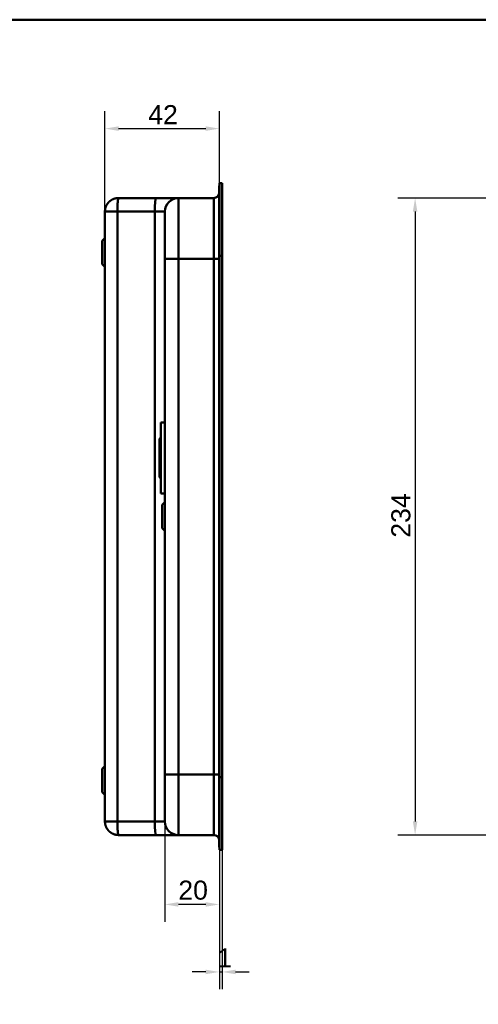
# Model space of a CAD drawing. Header units: millimetres. Extents: x 20 to 833, y 20 to 574.
# Tile 11 of 13: x 358 to 527, y 212 to 574. Entities that reach past the tile are written whole.
import ezdxf
from ezdxf.enums import TextEntityAlignment as Align

# ---------------------------------------------------------------- set-up
doc = ezdxf.new("R2010")
doc.units = ezdxf.units.MM
doc.header["$LTSCALE"] = 2
for name, color, linetype, lineweight in [('Bemaßungen(DIN)', 7, 'Continuous', 25), ('Sichtbare Kanten(DIN)', 7, 'Continuous', 50), ('Sichtbare tangentiale Kanten(DIN)', 7, 'Continuous', 50), ('Skizziergeometrie(DIN)', 7, 'Continuous', 50), ('Skizzierlinie(DIN)', 7, 'Continuous', 25), ('Symbole(DIN)', 7, 'Continuous', 25)]:
    doc.layers.add(name, color=color, linetype=linetype, lineweight=lineweight)
doc.styles.add('Aktuell-DIN', font='arial.ttf')
doc.styles.add('STANDARD-DIN~0', font='arial.ttf')
doc.styles.add('Textstil10', font='arial.ttf')
doc.styles.add('Textstil41', font='arial.ttf', dxfattribs={"width": 0.8})
doc.styles.add('Textstil83', font='arial.ttf', dxfattribs={"width": 0.8})
doc.dimstyles.new('CAD-LAN', dxfattribs={"dimscale": 2, "dimtxt": 3.5, "dimasz": 2.5, "dimexe": 3.175, "dimexo": 0, "dimgap": 0.8, "dimtad": 1, "dimrnd": 1e-08, "dimtxsty": 'STANDARD-DIN~0', "dimcen": 0.09, "dimdle": 10, "dimclrd": 250, "dimclre": 250, "dimclrt": 250, "dimadec": 0, "dimazin": 2, "dimtfac": 1, "dimtmove": 0, "dimatfit": 3, "dimfxl": 1, "dimtolj": 1, "dimtzin": 0, "dimlwd": 25, "dimlwe": 25, "dimarcsym": 0})

# ---------------------------------------------------------------- blocks, each defined once
blk = doc.blocks.new('Ränder Standardrahmen')
at = {"layer": 'Skizziergeometrie(DIN)', "flags": 128}
blk.add_lwpolyline([(10, 10), (10, 287), (410, 287), (410, 10), (10, 10)], dxfattribs=at)
blk = doc.blocks.new('Schriftfelder Heusser')
at = {"layer": 'Skizziergeometrie(DIN)'}
for p, q in [((101, 229.92), (101, 236.92)), ((101, 236.92), (291, 236.92)), ((111, 229.92), (111, 236.92)), ((123, 229.92), (123, 236.92)), ((232, 229.92), (232, 236.92)), ((256, 229.92), (256, 236.92)), ((291, 236.92), (291, 229.92)), ((101, 191.42), (101, 229.92)), ((101, 229.92), (291, 229.92)), ((111, 229.92), (111, 221.42)), ((123, 229.92), (123, 221.42)), ((232, 229.92), (232, 221.42)), ((256, 229.92), (256, 221.42)), ((291, 229.92), (291, 191.42)), ((101, 221.42), (291, 221.42)), ((150, 221.42), (150, 204.42)), ((198.85, 221.42), (198.85, 204.42)), ((216.35, 221.42), (216.35, 204.42)), ((238.35, 221.42), (238.35, 204.42)), ((278, 221.42), (278, 191.42)), ((278, 208.67), (291, 208.67)), ((101, 204.42), (291, 204.42)), ((142, 204.42), (142, 191.42)), ((236, 204.42), (236, 191.42)), ((278, 200.17), (291, 200.17)), ((291, 191.42), (101, 191.42))]:
    blk.add_line(p, q, dxfattribs=at)
at = {"layer": 'Skizzierlinie(DIN)'}
for p, q in [((113.5, 221.42), (113.5, 204.42)), ((118, 221.42), (118, 204.42)), ((162.35, 221.42), (162.35, 204.42)), ((166.85, 221.42), (166.85, 204.42)), ((113.5, 217.17), (150, 217.17)), ((162.35, 217.17), (278, 217.17)), ((113.5, 212.92), (150, 212.92)), ((162.35, 212.92), (278, 212.92)), ((113.5, 208.67), (150, 208.67)), ((162.35, 208.67), (278, 208.67))]:
    blk.add_line(p, q, dxfattribs=at)
for centre in [(115.75, 219.25), (164.6, 219.25), (115.75, 215.04), (164.6, 215.04), (115.75, 210.79), (164.6, 210.79), (115.75, 206.54), (164.6, 206.54)]:
    blk.add_circle(centre, 1.75, dxfattribs=at)
at = {"layer": 'Symbole(DIN)', "color": 7, "insert": (293.33, 191.7), "char_height": 1.5, "width": 182.3003, "attachment_point": 1, "rotation": 90, "line_spacing_factor": 0.944221, "style": 'Aktuell-DIN'}
blk.add_mtext('\\fArial|b0|i0;\\H1.5000;Die Schlossfabrik Heusser AG ist Eigentümerin dieses Dokumentes und behält sich alle Rechte an diesem und dem dargestellten Gegenstand vor. Der Empfänger anerkennt diese Rechte\\Pund wird das Dokument nicht ohne schriftliche Ermächtigung der Eigentümerin Dritten zugänglich machen oder zu anderen Zwecken verwenden, zu dem es ihm übergeben worden ist.\\P ', dxfattribs=at)
at = {"layer": 'Symbole(DIN)', "color": 179, "true_color": 0x262659, "style": 'Aktuell-DIN'}
for s, insert, char_height, attachment_point in [('Pos.', (106, 227), 2.489, 2), ('Menge', (117, 227), 2.489, 2), ('Benennung', (125.81, 225.38), 2.489, 4), ('B-Nummer', (234.74, 225.62), 2.489, 4), ('Material', (265.02, 225.62), 2.489, 5), ('\\fArial|b0|i0;a', (115.81, 219.53), 2, 5), ('\\fArial|b0|i0;e', (164.54, 219.53), 2, 5), ('\\fArial|b0|i0;Gezeichnet', (200.05, 219.23), 2, 4), ('\\fArial|b0|i0;b', (115.75, 215), 2, 5), ('\\fArial|b0|i0;f', (164.55, 215.06), 2, 5), ('\\fArial|b0|i0;Freigegeben', (199.92, 216), 2, 1), ('\\fArial|b0|i0;Projekt', (200, 211.98), 2, 1), ('\\fArial|b0|i0;c', (115.75, 211.01), 2, 5), ('\\fArial|b0|i0;g', (164.63, 211.05), 2, 5), ('\\fArial|b0|i0;d', (115.76, 206.55), 2, 5), ('\\fArial|b0|i0;h', (164.55, 206.57), 2, 5), ('\\fArial|b0|i0;CAD-Nr.', (200, 207.5), 2, 1), ('\\fArial|b0|i0;\\H2.0000;Massstab', (284.39, 206.37), 2, 5), ('\\fArial|b0|i0;\\H2.0000;Baugruppe', (143.1, 203.73), 2, 1), ('\\fArial|b0|i0;Zeichnungs-Nr.', (237, 203.5), 2, 1), ('\\fArial|b0|i0;\\H2.5000;4853 Murgenthal', (113.33, 192.46), 2.5, 7)]:
    blk.add_mtext(s, dxfattribs=dict(at, insert=insert, char_height=char_height, attachment_point=attachment_point))
at = {"layer": 'Symbole(DIN)', "color": 179, "true_color": 0x262659, "attachment_point": 5, "style": 'Aktuell-DIN'}
for s, insert, char_height, width in [('Änd.', (107.21, 213), 2.489, 12.3494), ('Änd.', (156.12, 212.76), 2.489, 12.3494), ('\\fArial|b0|i0;Änderung', (284.51, 202.33), 2, 12.1143)]:
    blk.add_mtext(s, dxfattribs=dict(at, insert=insert, char_height=char_height, width=width))
at = {"layer": 'Symbole(DIN)', "color": 7, "insert": (143.1, 196.62), "char_height": 4.5, "width": 90.18, "attachment_point": 4, "style": 'Aktuell-DIN'}
blk.add_mtext('\\fArial|b0|i0;\\W0.90;\\H4.5000;Heusser-Muschel Serie 9  EN179', dxfattribs=at)
at = {"layer": 'Symbole(DIN)', "color": 179, "true_color": 0x262659, "style": 'Textstil10'}
blk.add_attdef('ERSTELLUNGSDATUM_001', (217.23, 218.29), '', height=2, dxfattribs=at)
at = {"layer": 'Symbole(DIN)', "color": 179, "true_color": 0x262659}
for tag, height, style, p in [('AUTOR', 2.49, 'Aktuell-DIN', (240.03, 219.26)), ('KONTROLLDATUM', 2, 'Textstil10', (217.42, 215.04)), ('KONTROLLIERT_VON', 2, 'Textstil10', (239.98, 215.05))]:
    blk.add_attdef(tag, text='', height=height, dxfattribs=dict(at, style=style)).set_placement(p, align=Align.MIDDLE_LEFT)
at = {"layer": 'Symbole(DIN)', "color": 7, "style": 'Textstil83', "width": 0.8}
blk.add_attdef('Anfänglicher_Ansichtsmaßstab_001', (281.57, 213.34), '', height=2.3, dxfattribs=at)
at = {"layer": 'Symbole(DIN)', "color": 179, "true_color": 0x262659, "style": 'Textstil10'}
blk.add_attdef('PROJEKT', text='', height=2, dxfattribs=at).set_placement((217.77, 209.72), align=Align.BOTTOM_LEFT)
at = {"layer": 'Symbole(DIN)', "color": 7, "style": 'Textstil41', "width": 0.8}
blk.add_attdef('STATUS', text='', height=5, dxfattribs=at).set_placement((284.53, 195.86), align=Align.MIDDLE_CENTER)
blk = doc.blocks.new('*D18')
at = {"layer": 'Bemaßungen(DIN)', "color": 250, "linetype": 'Continuous', "lineweight": 25, "true_color": 0x3f3f3f, "transparency": 16777216}
for p, q in [((571.39, 508.49), (497.04, 508.49)), ((503.39, 503.49), (503.39, 279.49)), ((571.39, 274.49), (497.04, 274.49))]:
    blk.add_line(p, q, dxfattribs=at)
at = {"layer": 'Bemaßungen(DIN)', "color": 250, "linetype": 'Continuous', "true_color": 0x3f3f3f, "transparency": 16777216}
for points in [[(502.56, 503.49), (504.22, 503.49), (503.39, 508.49)], [(502.56, 279.49), (504.22, 279.49), (503.39, 274.49)]]:
    blk.add_solid(points, dxfattribs=at)
at = {"layer": 'Defpoints', "color": 0, "linetype": 'Continuous', "transparency": 16777216}
for p in [(571.39, 508.49), (503.39, 274.49), (571.39, 274.49)]:
    blk.add_point(p, dxfattribs=at)
at = {"layer": 'Bemaßungen(DIN)', "color": 250, "linetype": 'Continuous', "lineweight": 25, "true_color": 0x3f3f3f, "transparency": 16777216, "insert": (494.64, 383.71), "char_height": 7, "attachment_point": 1, "rotation": 90, "style": 'STANDARD-DIN~0'}
blk.add_mtext('\\A1;234', dxfattribs=at)
blk = doc.blocks.new('*D20')
at = {"layer": 'Bemaßungen(DIN)', "color": 250, "linetype": 'Continuous', "lineweight": 25, "true_color": 0x3f3f3f, "transparency": 16777216}
for p, q in [((389.46, 503.49), (389.46, 540.34)), ((431.49, 513.99), (431.49, 540.34)), ((394.46, 533.99), (426.49, 533.99))]:
    blk.add_line(p, q, dxfattribs=at)
at = {"layer": 'Bemaßungen(DIN)', "color": 250, "linetype": 'Continuous', "true_color": 0x3f3f3f, "transparency": 16777216}
for points in [[(394.46, 534.82), (394.46, 533.16), (389.46, 533.99)], [(426.49, 534.82), (426.49, 533.16), (431.49, 533.99)]]:
    blk.add_solid(points, dxfattribs=at)
at = {"layer": 'Defpoints', "color": 0, "linetype": 'Continuous', "transparency": 16777216}
for p in [(431.49, 533.99), (431.49, 513.99), (389.46, 503.49)]:
    blk.add_point(p, dxfattribs=at)
at = {"layer": 'Bemaßungen(DIN)', "color": 250, "linetype": 'Continuous', "lineweight": 25, "true_color": 0x3f3f3f, "transparency": 16777216, "insert": (405.36, 542.62), "char_height": 7, "attachment_point": 1, "style": 'STANDARD-DIN~0'}
blk.add_mtext('\\A1;42', dxfattribs=at)
blk = doc.blocks.new('*D21')
at = {"layer": 'Bemaßungen(DIN)', "color": 250, "linetype": 'Continuous', "lineweight": 25, "true_color": 0x3f3f3f, "transparency": 16777216}
for p, q in [((411.46, 279.49), (411.46, 242.64)), ((431.49, 268.99), (431.49, 242.64)), ((426.49, 248.99), (416.46, 248.99))]:
    blk.add_line(p, q, dxfattribs=at)
at = {"layer": 'Bemaßungen(DIN)', "color": 250, "linetype": 'Continuous', "true_color": 0x3f3f3f, "transparency": 16777216}
for points in [[(416.46, 249.82), (416.46, 248.16), (411.46, 248.99)], [(426.49, 249.82), (426.49, 248.16), (431.49, 248.99)]]:
    blk.add_solid(points, dxfattribs=at)
at = {"layer": 'Defpoints', "color": 0, "linetype": 'Continuous', "transparency": 16777216}
for p in [(411.46, 279.49), (431.49, 268.99), (411.46, 248.99)]:
    blk.add_point(p, dxfattribs=at)
at = {"layer": 'Bemaßungen(DIN)', "color": 250, "linetype": 'Continuous', "lineweight": 25, "true_color": 0x3f3f3f, "transparency": 16777216, "insert": (416.41, 257.74), "char_height": 7, "attachment_point": 1, "style": 'STANDARD-DIN~0'}
blk.add_mtext('\\A1;20', dxfattribs=at)
blk = doc.blocks.new('*D22')
at = {"layer": 'Bemaßungen(DIN)', "color": 250, "linetype": 'Continuous', "lineweight": 25, "true_color": 0x3f3f3f, "transparency": 16777216}
for p, q in [((431.49, 268.99), (431.49, 217.84)), ((432.46, 268.99), (432.46, 217.84)), ((426.49, 224.19), (421.49, 224.19)), ((431.49, 224.19), (432.46, 224.19)), ((437.46, 224.19), (442.46, 224.19))]:
    blk.add_line(p, q, dxfattribs=at)
at = {"layer": 'Bemaßungen(DIN)', "color": 250, "linetype": 'Continuous', "true_color": 0x3f3f3f, "transparency": 16777216}
for points in [[(426.49, 225.02), (426.49, 223.35), (431.49, 224.19)], [(437.46, 225.02), (437.46, 223.35), (432.46, 224.19)]]:
    blk.add_solid(points, dxfattribs=at)
at = {"layer": 'Defpoints', "color": 0, "linetype": 'Continuous', "transparency": 16777216}
for p in [(431.49, 268.99), (432.46, 268.99), (432.46, 224.19)]:
    blk.add_point(p, dxfattribs=at)
at = {"layer": 'Bemaßungen(DIN)', "color": 250, "linetype": 'Continuous', "lineweight": 25, "true_color": 0x3f3f3f, "transparency": 16777216, "insert": (430.69, 232.82), "char_height": 7, "attachment_point": 1, "style": 'STANDARD-DIN~0'}
blk.add_mtext('\\A1;1', dxfattribs=at)

msp = doc.modelspace()

# ---------------------------------------------------------------- linework, layer by layer
at = {"layer": 'Sichtbare Kanten(DIN)'}
for p, q in [((431.4905, 487.2053), (431.4905, 513.9898)), ((432.4605, 513.9898), (431.4905, 513.9898)), ((432.4605, 513.9898), (431.4905, 513.9898)), ((432.4605, 513.9898), (432.4605, 513.9898)), ((432.4605, 513.9898), (432.4605, 487.2053)), ((431.4605, 487.2054), (431.4605, 512.9898)), ((431.4905, 512.9898), (431.4605, 512.9898)), ((408.2268, 508.4897), (394.4605, 508.4897)), ((416.4605, 508.4897), (408.2268, 508.4897)), ((429.4605, 508.4897), (416.4605, 508.4897)), ((389.4605, 503.4897), (389.4605, 279.4897)), ((388.4605, 492.7397), (389.4605, 493.7397)), ((388.4605, 484.2397), (388.4605, 492.7397)), ((411.4605, 486.2054), (411.4605, 296.774)), ((431.4605, 295.774), (431.4605, 487.2054)), ((431.4905, 295.7741), (431.4905, 487.2053)), ((432.4605, 487.2053), (432.4605, 295.7741)), ((388.4605, 484.2397), (389.4605, 483.2397)), ((409.9605, 425.9897), (409.9605, 399.9897)), ((409.9605, 425.9897), (411.4605, 425.9897)), ((409.4605, 419.9897), (409.9605, 420.4897)), ((409.4605, 419.9897), (409.4605, 405.9897)), ((409.4605, 405.9897), (409.9605, 405.4897)), ((409.9605, 399.9897), (411.4605, 399.9897)), ((410.4605, 395.7397), (411.4605, 396.7397)), ((410.4605, 387.2397), (410.4605, 395.7397)), ((410.4605, 387.2397), (411.4605, 386.2397)), ((388.4605, 298.7397), (389.4605, 299.7397)), ((388.4605, 290.2397), (388.4605, 298.7397)), ((431.4605, 269.9896), (431.4605, 295.774)), ((431.4905, 268.9896), (431.4905, 295.7741)), ((432.4605, 295.7741), (432.4605, 268.9896)), ((388.4605, 290.2397), (389.4605, 289.2397)), ((408.2268, 274.4897), (394.4605, 274.4897)), ((416.4605, 274.4897), (408.2268, 274.4897)), ((429.4605, 274.4897), (416.4605, 274.4897)), ((431.4605, 269.9896), (431.4905, 269.9896)), ((432.4605, 268.9896), (431.4905, 268.9896))]:
    msp.add_line(p, q, dxfattribs=at)
for points, degree in [([(429.4605, 508.4897), (430.5649, 508.4897), (431.4602, 509.3848), (431.4605, 510.4891)], 3), ([(389.4605, 503.4897), (389.4605, 503.5932), (389.4658, 503.7991), (389.4891, 504.104), (389.5503, 504.5017), (389.6741, 504.9815), (389.8429, 505.4415), (390.054, 505.8792), (390.3051, 506.2921), (390.5936, 506.6776), (390.9169, 507.0333), (391.2726, 507.3566), (391.6582, 507.6451), (392.071, 507.8962), (392.5087, 508.1074), (392.9687, 508.2761), (393.4485, 508.4), (393.8462, 508.4611), (394.1511, 508.4844), (394.357, 508.4897), (394.4605, 508.4897)], 5), ([(416.4605, 508.4897), (413.6991, 508.4897), (411.4605, 506.2511), (411.4605, 503.4897)], 3), ([(394.4605, 274.4897), (394.357, 274.4897), (394.1511, 274.495), (393.8462, 274.5183), (393.4485, 274.5794), (392.9687, 274.7033), (392.5087, 274.872), (392.071, 275.0832), (391.6582, 275.3343), (391.2726, 275.6228), (390.9169, 275.9461), (390.5936, 276.3018), (390.3051, 276.6873), (390.054, 277.1002), (389.8429, 277.5379), (389.6741, 277.9979), (389.5503, 278.4777), (389.4891, 278.8754), (389.4658, 279.1803), (389.4605, 279.3862), (389.4605, 279.4897)], 5), ([(416.4605, 274.4897), (413.6991, 274.4897), (411.4605, 276.7283), (411.4605, 279.4897)], 3), ([(429.4605, 274.4897), (430.5651, 274.4897), (431.4605, 273.5943), (431.4605, 272.4897)], 3)]:
    msp.add_open_spline(points, degree=degree, dxfattribs=at)
for points, knots in [([(411.4605, 503.4897), (411.4605, 503.4897), (411.4605, 503.4897), (411.4605, 503.4891), (411.4605, 503.489), (411.4605, 503.4887), (411.4605, 503.4885), (411.4605, 503.4882), (411.4605, 503.4877), (411.4605, 503.4872), (411.4605, 503.4863), (411.4605, 503.4852), (411.4605, 503.4833), (411.4605, 503.4824), (411.4605, 503.4812), (411.4605, 503.48), (411.4605, 503.4776), (411.4605, 503.4748), (411.4605, 503.4711), (411.4605, 503.4692), (411.4605, 503.467), (411.4605, 503.4648), (411.4605, 503.4625), (411.4605, 503.4601), (411.4605, 503.4573), (411.4605, 503.4465), (411.4605, 503.4329), (411.4605, 503.4142), (411.4605, 503.4138), (411.4605, 503.4133), (411.4605, 503.4129), (411.4605, 503.3749), (411.4605, 503.3204), (411.4605, 503.2417), (411.4605, 503.2405), (411.4605, 503.2393), (411.4605, 503.2381), (411.4605, 503.158), (411.4605, 503.0539), (411.4605, 502.9194), (411.4605, 502.9182), (411.4605, 502.917), (411.4605, 502.9158), (411.4605, 502.7793), (411.4605, 502.6112), (411.4605, 502.4109), (411.4605, 502.4098), (411.4605, 502.4086), (411.4605, 502.4074), (411.4605, 502.2051), (411.4605, 501.9663), (411.4605, 501.6939), (411.4605, 501.4222), (411.4605, 501.1135), (411.4605, 500.7719), (411.4605, 500.4312), (411.4605, 500.0544), (411.4605, 499.6477), (411.4605, 499.242), (411.4605, 498.8014), (411.4605, 498.3358), (411.4605, 497.8725), (411.4605, 497.378), (411.4605, 496.8633), (411.4605, 496.3507), (411.4605, 495.8114), (411.4605, 495.2593), (411.4605, 494.7074), (411.4605, 494.1342), (411.4605, 493.5544), (411.4605, 493.5501), (411.4605, 493.5459), (411.4605, 493.5416), (411.4605, 492.9626), (411.4605, 492.3711), (411.4605, 491.7769), (411.4605, 491.7683), (411.4605, 491.7597), (411.4605, 491.7511), (411.4605, 491.1538), (411.4605, 490.5517), (411.4605, 489.926), (411.4605, 489.9186), (411.4605, 489.9112), (411.4605, 489.9039), (411.4605, 489.5926), (411.4605, 489.2911), (411.4605, 488.9823), (411.4605, 488.6648), (411.4605, 488.3491), (411.4605, 488.034), (411.4605, 487.4228), (411.4605, 486.8132), (411.4605, 486.2054)], [3.87953957, 3.87953957, 3.87953957, 3.87953957, 3.95007965, 3.95007965, 3.95007965, 3.97290829, 3.97290829, 3.97290829, 3.99573693, 3.99573693, 3.99573693, 4.04139421, 4.04139421, 4.04139421, 4.06422285, 4.06422285, 4.06422285, 4.11036486, 4.11036486, 4.11036486, 4.13343586, 4.13343586, 4.13343586, 4.15650686, 4.15650686, 4.15650686, 4.24669156, 4.24669156, 4.24669156, 4.24879088, 4.24879088, 4.24879088, 4.43011971, 4.43011971, 4.43011971, 4.43283238, 4.43283238, 4.43283238, 4.61539337, 4.61539337, 4.61539337, 4.61700912, 4.61700912, 4.61700912, 4.8015249, 4.8015249, 4.8015249, 4.802599, 4.802599, 4.802599, 4.98864673, 4.98864673, 4.98864673, 5.17423718, 5.17423718, 5.17423718, 5.35933373, 5.35933373, 5.35933373, 5.54395657, 5.54395657, 5.54395657, 5.72768588, 5.72768588, 5.72768588, 5.91070517, 5.91070517, 5.91070517, 6.09366166, 6.09366166, 6.09366166, 6.09500382, 6.09500382, 6.09500382, 6.27765029, 6.27765029, 6.27765029, 6.28029351, 6.28029351, 6.28029351, 6.46386324, 6.46386324, 6.46386324, 6.4660269, 6.4660269, 6.4660269, 6.55747681, 6.55747681, 6.55747681, 6.65152469, 6.65152469, 6.65152469, 6.83396136, 6.83396136, 6.83396136, 6.83396136]), ([(411.4605, 296.774), (411.4605, 296.5333), (411.4605, 296.2926), (411.4605, 296.0519), (411.4605, 295.9043), (411.4605, 295.7568), (411.4605, 295.6093), (411.4605, 295.5355), (411.4605, 295.4617), (411.4605, 295.388), (411.4605, 295.3142), (411.4605, 295.2404), (411.4605, 295.1667), (411.4605, 295.0929), (411.4605, 295.0192), (411.4605, 294.9454), (411.4605, 294.6332), (411.4605, 294.3198), (411.4605, 294.0004), (411.4605, 293.6884), (411.4605, 293.3868), (411.4605, 293.0756), (411.4605, 293.0682), (411.4605, 293.0608), (411.4605, 293.0535), (411.4605, 292.4277), (411.4605, 291.8256), (411.4605, 291.2283), (411.4605, 291.2197), (411.4605, 291.2112), (411.4605, 291.2026), (411.4605, 290.6084), (411.4605, 290.0169), (411.4605, 289.4378), (411.4605, 289.4336), (411.4605, 289.4293), (411.4605, 289.425), (411.4605, 288.8452), (411.4605, 288.2721), (411.4605, 287.7201), (411.4605, 287.168), (411.4605, 286.6287), (411.4605, 286.1161), (411.4605, 285.6015), (411.4605, 285.1069), (411.4605, 284.6436), (411.4605, 284.178), (411.4605, 283.7375), (411.4605, 283.3317), (411.4605, 282.9249), (411.4605, 282.5483), (411.4605, 282.2075), (411.4605, 281.8659), (411.4605, 281.5572), (411.4605, 281.2855), (411.4605, 281.0131), (411.4605, 280.7743), (411.4605, 280.572), (411.4605, 280.5708), (411.4605, 280.5696), (411.4605, 280.5685), (411.4605, 280.3682), (411.4605, 280.2001), (411.4605, 280.0636), (411.4605, 280.0624), (411.4605, 280.0612), (411.4605, 280.06), (411.4605, 279.9255), (411.4605, 279.8214), (411.4605, 279.7413), (411.4605, 279.7401), (411.4605, 279.7389), (411.4605, 279.7377), (411.4605, 279.659), (411.4605, 279.6045), (411.4605, 279.5665), (411.4605, 279.5661), (411.4605, 279.5656), (411.4605, 279.5652), (411.4605, 279.5465), (411.4605, 279.5329), (411.4605, 279.5224), (411.4605, 279.5115), (411.4605, 279.5042), (411.4605, 279.4993), (411.4605, 279.4909), (411.4605, 279.4897), (411.4605, 279.4897)], [25.77708229, 25.77708229, 25.77708229, 25.77708229, 25.84929399, 25.84929399, 25.84929399, 25.89356572, 25.89356572, 25.89356572, 25.91570158, 25.91570158, 25.91570158, 25.93783745, 25.93783745, 25.93783745, 25.95996549, 25.95996549, 25.95996549, 26.05358694, 26.05358694, 26.05358694, 26.14503689, 26.14503689, 26.14503689, 26.14720056, 26.14720056, 26.14720056, 26.33077347, 26.33077347, 26.33077347, 26.33341345, 26.33341345, 26.33341345, 26.51605997, 26.51605997, 26.51605997, 26.51740202, 26.51740202, 26.51740202, 26.70035849, 26.70035849, 26.70035849, 26.88337781, 26.88337781, 26.88337781, 27.06710718, 27.06710718, 27.06710718, 27.25173009, 27.25173009, 27.25173009, 27.43682672, 27.43682672, 27.43682672, 27.62241725, 27.62241725, 27.62241725, 27.80846503, 27.80846503, 27.80846503, 27.80953911, 27.80953911, 27.80953911, 27.99405495, 27.99405495, 27.99405495, 27.99567068, 27.99567068, 27.99567068, 28.17823175, 28.17823175, 28.17823175, 28.18094441, 28.18094441, 28.18094441, 28.36227332, 28.36227332, 28.36227332, 28.36437264, 28.36437264, 28.36437264, 28.45455735, 28.45455735, 28.45455735, 28.54720616, 28.54720616, 28.54720616, 28.70735237, 28.70735237, 28.70735237, 28.70735237])]:
    msp.add_open_spline(points, degree=3, knots=knots, dxfattribs=at)
at = {"layer": 'Sichtbare tangentiale Kanten(DIN)'}
for p, q in [((416.4605, 508.4897), (416.4605, 486.2054)), ((429.4605, 486.2053), (429.4605, 508.4897)), ((394.0348, 503.4897), (407.8011, 503.4897)), ((394.0348, 279.4897), (394.0348, 503.4897)), ((407.8011, 503.4897), (407.8011, 279.4897)), ((416.4605, 486.2053), (416.4605, 296.7741)), ((429.4605, 486.2053), (416.4605, 486.2053)), ((429.4605, 486.2053), (429.4605, 486.2053)), ((429.4605, 296.7741), (429.4605, 486.2053)), ((431.4905, 487.2054), (431.4605, 487.2054)), ((432.4605, 487.2053), (431.4905, 487.2053)), ((416.4605, 296.7741), (429.4605, 296.7741)), ((416.4605, 296.774), (416.4605, 274.4897)), ((429.4605, 274.4897), (429.4605, 296.7741)), ((431.4905, 295.774), (431.4605, 295.774)), ((432.4605, 295.7741), (431.4905, 295.7741)), ((407.8011, 279.4897), (394.0348, 279.4897))]:
    msp.add_line(p, q, dxfattribs=at)
for points, degree in [([(394.4605, 508.4897), (394.4517, 508.4897), (394.4342, 508.4844), (394.4082, 508.4611), (394.3744, 508.4), (394.3335, 508.2761), (394.2944, 508.1074), (394.2571, 507.8962), (394.2219, 507.6451), (394.1891, 507.3566), (394.1588, 507.0333), (394.1313, 506.6776), (394.1067, 506.2921), (394.0854, 505.8792), (394.0674, 505.4415), (394.053, 504.9815), (394.0425, 504.5017), (394.0373, 504.104), (394.0353, 503.7991), (394.0348, 503.5932), (394.0348, 503.4897)], 5), ([(408.2268, 508.4897), (407.9917, 508.4897), (407.8011, 506.2511), (407.8011, 503.4897)], 3), ([(394.0348, 503.4897), (393.9378, 503.4897), (393.7452, 503.4897), (393.4607, 503.4897), (393.091, 503.4897), (392.647, 503.4897), (392.2232, 503.4897), (391.8215, 503.4897), (391.4441, 503.4897), (391.0929, 503.4897), (390.77, 503.4897), (390.4774, 503.4897), (390.2172, 503.4897), (389.9913, 503.4897), (389.8019, 503.4897), (389.6509, 503.4897), (389.5404, 503.4897), (389.486, 503.4897), (389.4652, 503.4897), (389.4605, 503.4897), (389.4605, 503.4897)], 5), ([(407.8011, 503.4897), (409.8707, 503.4897), (411.4605, 503.4897), (411.4605, 503.4897)], 3), ([(416.4605, 486.2054), (413.6991, 486.2054), (411.4605, 486.2054), (411.4605, 486.2054)], 3), ([(429.4605, 486.2053), (430.5651, 486.2053), (431.4605, 486.2053), (431.4605, 486.2053)], 3), ([(416.4605, 296.774), (413.6991, 296.774), (411.4605, 296.774), (411.4605, 296.774)], 3), ([(429.4605, 296.7741), (430.565, 296.7741), (431.4604, 296.7741), (431.4605, 296.7741)], 3), ([(389.4605, 279.4897), (389.4605, 279.4897), (389.4652, 279.4897), (389.486, 279.4897), (389.5404, 279.4897), (389.6509, 279.4897), (389.8019, 279.4897), (389.9913, 279.4897), (390.2172, 279.4897), (390.4774, 279.4897), (390.77, 279.4897), (391.0929, 279.4897), (391.4441, 279.4897), (391.8215, 279.4897), (392.2232, 279.4897), (392.647, 279.4897), (393.091, 279.4897), (393.4607, 279.4897), (393.7452, 279.4897), (393.9378, 279.4897), (394.0348, 279.4897)], 5), ([(394.0348, 279.4897), (394.0348, 279.3862), (394.0353, 279.1803), (394.0373, 278.8754), (394.0425, 278.4777), (394.053, 277.9979), (394.0674, 277.5379), (394.0854, 277.1002), (394.1067, 276.6873), (394.1313, 276.3018), (394.1588, 275.9461), (394.1891, 275.6228), (394.2219, 275.3343), (394.2571, 275.0832), (394.2944, 274.872), (394.3335, 274.7033), (394.3744, 274.5794), (394.4082, 274.5183), (394.4342, 274.495), (394.4517, 274.4897), (394.4605, 274.4897)], 5), ([(408.2268, 274.4897), (407.9917, 274.4897), (407.8011, 276.7283), (407.8011, 279.4897)], 3), ([(411.4605, 279.4897), (411.4605, 279.4897), (409.8707, 279.4897), (407.8011, 279.4897)], 3)]:
    msp.add_open_spline(points, degree=degree, dxfattribs=at)

# ---------------------------------------------------------------- block references
at = {"xscale": 2, "yscale": 2, "zscale": 2}
msp.add_blockref('Ränder Standardrahmen', (0, 0), dxfattribs=at)
msp.add_blockref('Schriftfelder Heusser', (238, -362.8333), dxfattribs=at).add_auto_attribs({'ERSTELLUNGSDATUM_001': '05.12.2020', 'Anfänglicher_Ansichtsmaßstab_001': '1 : 2'})

# ---------------------------------------------------------------- dimensions: what is measured, and where the dimension line sits
at = {"layer": 'Bemaßungen(DIN)', "color": 250, "linetype": 'Continuous', "lineweight": 25, "true_color": 0x3f3f3f}
for base, p1, p2, angle, override, picture, middle in [((431.4905, 533.9898), (389.4605, 503.4897), (431.4905, 513.9897), 180, {"dimgap": 0.8, "dimdec": 0, "dimtol": 0, "dimlim": 0, "dimtp": 0, "dimtm": 0, "dimtdec": 2, "dimtofl": 0, "dimatfit": 1}, '*D20', (410.4755, 533.9898)), ((503.3896, 274.4897), (571.3896, 508.4897), (571.3896, 274.4897), 90, {"dimgap": 0.8, "dimdec": 2, "dimtol": 0, "dimlim": 0, "dimtp": 0, "dimtm": 0, "dimtdec": 2, "dimtofl": 0, "dimatfit": 1}, '*D18', (503.3896, 391.4897)), ((411.4605, 248.9896), (431.4905, 268.9896), (411.4605, 279.4897), 180, {"dimgap": 0.8, "dimdec": 0, "dimtol": 0, "dimlim": 0, "dimtp": 0, "dimtm": 0, "dimtdec": 2, "dimtofl": 0, "dimatfit": 1}, '*D21', (421.4755, 248.9896)), ((432.4605, 224.187), (431.4905, 268.9897), (432.4605, 268.9897), 180, {"dimgap": 0.8, "dimdec": 0, "dimtol": 0, "dimlim": 0, "dimtp": 0, "dimtm": 0, "dimtdec": 2, "dimtofl": 1, "dimatfit": 1}, '*D22', (431.9755, 224.187))]:
    dim = msp.add_linear_dim(base=base, p1=p1, p2=p2, angle=angle, dimstyle='CAD-LAN', override=override, dxfattribs=at)
    dim.commit()
    dim.dimension.update_dxf_attribs({"geometry": picture, "text_midpoint": middle, "dimtype": 160})

doc.saveas('drawing.dxf')
